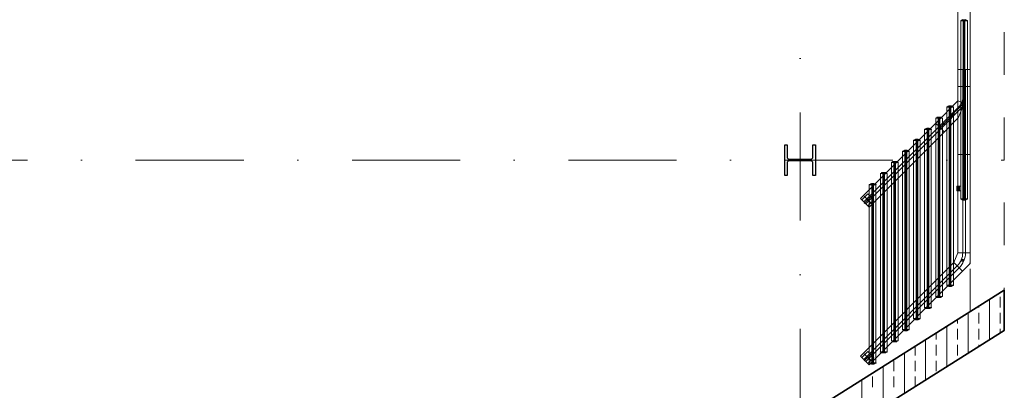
# Model space of a CAD drawing. Header units: metres. Extents: x 10441 to 19716, y -6570 to 1447.
# Tile 16 of 57: x 16577 to 17156, y -5625 to -5407. Entities that reach past the tile are written whole.
import ezdxf
from ezdxf.enums import TextEntityAlignment as Align

# ---------------------------------------------------------------- set-up
doc = ezdxf.new("R2010")
doc.units = ezdxf.units.M
doc.header["$MEASUREMENT"] = 0
doc.linetypes.add('8', pattern=[0.5, 0.25, -0.25])
doc.linetypes.add('DASHDOT', pattern=[25.4, 12.7, -6.35, 0, -6.35])
for name, color, linetype, lineweight in [('#elektryczne', 8, 'Continuous', 20), ('_K_stal', 8, 'Continuous', 25), ('A_B.CIENKIE', 8, 'Continuous', 9), ('A_BUDYNKI', 8, 'Continuous', 13), ('A_HACZE', 8, 'Continuous', 5), ('A_OSIE', 8, 'Continuous', 13), ('A_OZACZENIE DRZWI', 8, 'Continuous', 13), ('A_OZNACZENIA OKIEN', 8, 'Continuous', 13), ('A_STOLARKA', 8, 'Continuous', 5)]:
    doc.layers.add(name, color=color, linetype=linetype, lineweight=lineweight)
doc.styles.add('m1_romans', font='romans.shx', dxfattribs={"width": 0.8})

# ---------------------------------------------------------------- blocks, each defined once
blk = doc.blocks.new('podkład')
at = {"layer": '_K_stal', "color": 8}
blk.add_lwpolyline([(12861.09, -3235.7), (12862.49, -3235.7), (12862.49, -3253.7), (12861.09, -3253.7), (12861.09, -3246.62, 0.414214), (12859.59, -3245.12), (12847.39, -3245.12, 0.414214), (12845.89, -3246.62), (12845.89, -3253.7), (12844.49, -3253.7), (12844.49, -3235.7), (12845.89, -3235.7), (12845.89, -3242.77, 0.414214), (12847.39, -3244.27), (12859.59, -3244.27, 0.414214), (12861.09, -3242.77)], format="xyb", close=True, dxfattribs=at)
at = {"layer": 'A_B.CIENKIE', "color": 8, "linetype": '8', "ltscale": 100}
for p, q in [((12953.49, -3333.65), (12953.49, -2008.7)), ((12973.49, -3344.7), (12973.49, -2008.7)), ((11593.49, -4188.5), (12953.49, -3333.65)), ((11573.49, -4224.7), (12973.49, -3344.7))]:
    blk.add_line(p, q, dxfattribs=at)
at = {"layer": 'A_BUDYNKI', "color": 8, "lineweight": 35}
for p, q in [((12239.64, -3782.35), (12973.49, -3321.1)), ((12973.49, -3321.1), (12973.49, -3344.7)), ((12973.49, -3344.7), (12250.29, -3799.28))]:
    blk.add_line(p, q, dxfattribs=at)
at = {"layer": 'A_HACZE', "color": 8, "linetype": 'Continuous'}
for p, q in [((12971.03, -3331.25), (12971.03, -3325)), ((12958.53, -3331.25), (12958.53, -3330.5)), ((12964.78, -3350.17), (12964.78, -3326.57)), ((12952.28, -3358.03), (12952.28, -3334.43)), ((12958.53, -3340.63), (12958.53, -3334.38)), ((12971.03, -3340.63), (12971.03, -3334.38)), ((12939.78, -3365.89), (12939.78, -3342.28)), ((12946.03, -3340.63), (12946.03, -3338.36)), ((12933.53, -3350), (12933.53, -3346.21)), ((12946.03, -3350), (12946.03, -3343.75)), ((12958.53, -3350), (12958.53, -3343.75)), ((12971.03, -3346.24), (12971.03, -3343.75)), ((12921.03, -3359.38), (12921.03, -3354.07)), ((12927.28, -3373.74), (12927.28, -3350.14)), ((12933.53, -3359.38), (12933.53, -3353.13)), ((12946.03, -3359.38), (12946.03, -3353.13)), ((12958.53, -3354.1), (12958.53, -3353.13)), ((12914.78, -3381.6), (12914.78, -3358)), ((12902.28, -3389.46), (12902.28, -3365.85)), ((12908.53, -3368.75), (12908.53, -3362.5)), ((12921.03, -3368.75), (12921.03, -3362.5)), ((12933.53, -3368.75), (12933.53, -3362.5)), ((12896.03, -3378.13), (12896.03, -3371.88)), ((12908.53, -3378.13), (12908.53, -3371.88)), ((12921.03, -3377.67), (12921.03, -3371.88)), ((12883.53, -3378.13), (12883.53, -3377.64)), ((12889.78, -3397.32), (12889.78, -3373.71))]:
    blk.add_line(p, q, dxfattribs=at)
at = {"layer": 'A_OSIE', "color": 8, "linetype": 'DASHDOT', "ltscale": 5}
for p, q in [((12853.49, -3407.36), (12853.49, -2044.7)), ((11573.49, -3244.7), (12973.49, -3244.7))]:
    blk.add_line(p, q, dxfattribs=at)
at = {"layer": 'A_STOLARKA', "color": 8}
for p, q in [((12946.28, -2419.7), (12946.28, -3268.44)), ((12953.48, -2419.7), (12953.48, -3268.44)), ((12949.08, -3162.44), (12947.88, -3162.74)), ((12951.88, -3162.89), (12947.88, -3162.89)), ((12947.92, -3267.49), (12947.92, -3162.89)), ((12948.63, -3162.55), (12948.63, -3162.37)), ((12948.63, -3162.44), (12949.08, -3162.44)), ((12949.13, -3162.24), (12948.67, -3162.32)), ((12949.13, -3162.44), (12949.08, -3162.44)), ((12950.68, -3162.44), (12949.08, -3162.44)), ((12949.13, -3162.44), (12949.13, -3162.24)), ((12949.48, -3162.45), (12949.38, -3162.55)), ((12949.38, -3162.55), (12949.38, -3267.84)), ((12950.28, -3162.45), (12949.48, -3162.45)), ((12949.88, -3267.88), (12949.88, -3162.44)), ((12950.38, -3162.55), (12950.28, -3162.45)), ((12950.38, -3267.84), (12950.38, -3162.55)), ((12951.09, -3162.32), (12950.63, -3162.24)), ((12950.63, -3162.44), (12950.63, -3162.24)), ((12950.68, -3162.44), (12950.63, -3162.44)), ((12950.68, -3162.44), (12951.13, -3162.44)), ((12951.88, -3162.74), (12950.68, -3162.44)), ((12951.13, -3162.37), (12951.13, -3162.55)), ((12951.85, -3162.89), (12951.85, -3267.49)), ((12946.28, -3191.49), (12946.28, -3201.49)), ((12946.28, -3191.49), (12953.48, -3191.49)), ((12953.48, -3191.49), (12946.28, -3191.49)), ((12949.08, -3191.49), (12949.08, -3201.49)), ((12950.68, -3191.49), (12950.68, -3201.49)), ((12953.48, -3191.49), (12953.48, -3201.49)), ((12946.28, -3201.49), (12946.68, -3201.49)), ((12946.28, -3201.49), (12946.28, -3210)), ((12946.68, -3201.49), (12946.28, -3201.49)), ((12946.28, -3201.49), (12946.68, -3201.49)), ((12949.08, -3201.49), (12946.68, -3201.49)), ((12946.68, -3201.49), (12949.08, -3201.49)), ((12949.08, -3201.49), (12946.68, -3201.49)), ((12949.83, -3201.49), (12949.08, -3201.49)), ((12949.08, -3201.49), (12949.08, -3208.05)), ((12949.08, -3201.49), (12949.83, -3201.49)), ((12949.83, -3201.49), (12949.08, -3201.49)), ((12949.83, -3201.49), (12949.83, -3204.07)), ((12949.88, -3201.49), (12949.83, -3201.49)), ((12949.83, -3201.49), (12949.88, -3201.49)), ((12949.88, -3201.49), (12949.83, -3201.49)), ((12949.88, -3201.49), (12949.88, -3204.07)), ((12949.93, -3201.49), (12949.88, -3201.49)), ((12949.88, -3201.49), (12949.93, -3201.49)), ((12949.93, -3201.49), (12949.88, -3201.49)), ((12950.68, -3201.49), (12949.93, -3201.49)), ((12949.93, -3201.49), (12949.93, -3204.07)), ((12949.93, -3201.49), (12950.68, -3201.49)), ((12950.68, -3201.49), (12949.93, -3201.49)), ((12953.08, -3201.49), (12950.68, -3201.49)), ((12950.68, -3201.49), (12950.68, -3241.49)), ((12950.68, -3201.49), (12953.08, -3201.49)), ((12953.08, -3201.49), (12950.68, -3201.49)), ((12953.08, -3201.49), (12953.48, -3201.49)), ((12953.48, -3201.49), (12953.08, -3201.49)), ((12953.08, -3201.49), (12953.48, -3201.49)), ((12953.48, -3201.49), (12953.48, -3241.49)), ((12933.19, -3223.09), (12946.28, -3210)), ((12946.28, -3210), (12946.68, -3210.17)), ((12946.68, -3210.17), (12946.28, -3210)), ((12948.51, -3210.92), (12946.68, -3210.17)), ((12946.68, -3210.17), (12948.51, -3210.92)), ((12948.87, -3209.82), (12948.87, -3211.07)), ((12948.91, -3210.8), (12948.91, -3209.66)), ((12950.68, -3206.39), (12949.08, -3206.39)), ((12949.63, -3208.49), (12949.63, -3209.59)), ((12949.72, -3207.45), (12949.75, -3207.28)), ((12949.86, -3207.56), (12949.72, -3207.45)), ((12949.75, -3207.28), (12949.91, -3207.22)), ((12949.83, -3204.91), (12949.83, -3206.39)), ((12950.02, -3207.5), (12949.86, -3207.56)), ((12949.88, -3204.92), (12949.88, -3206.39)), ((12949.91, -3207.22), (12950.04, -3207.33)), ((12949.93, -3204.91), (12949.93, -3206.39)), ((12950.04, -3207.33), (12950.02, -3207.5)), ((12950.23, -3219.13), (12950.23, -3208.49)), ((12935.17, -3225.07), (12946.88, -3213.36)), ((12936.31, -3226.2), (12948.57, -3213.93)), ((12940.85, -3213.23), (12939.65, -3213.53)), ((12943.65, -3213.68), (12939.65, -3213.68)), ((12939.69, -3318.25), (12939.68, -3213.68)), ((12940.4, -3213.34), (12940.4, -3213.16)), ((12940.4, -3213.23), (12940.85, -3213.23)), ((12940.9, -3213.02), (12940.44, -3213.11)), ((12940.9, -3213.23), (12940.85, -3213.23)), ((12942.45, -3213.23), (12940.85, -3213.23)), ((12940.9, -3213.23), (12940.9, -3213.03)), ((12942.35, -3212.98), (12940.95, -3212.98)), ((12941.15, -3213.34), (12941.25, -3213.23)), ((12941.16, -3318.6), (12941.15, -3213.34)), ((12941.25, -3213.23), (12942.05, -3213.23)), ((12941.65, -3318.72), (12941.65, -3213.23)), ((12942.05, -3213.23), (12942.15, -3213.34)), ((12942.14, -3218.31), (12947.07, -3213.39)), ((12942.15, -3213.34), (12942.16, -3318.6)), ((12942.86, -3213.11), (12942.4, -3213.03)), ((12942.4, -3213.23), (12942.4, -3213.03)), ((12942.45, -3213.23), (12942.4, -3213.23)), ((12942.45, -3213.23), (12942.9, -3213.23)), ((12943.65, -3213.53), (12942.45, -3213.23)), ((12942.9, -3213.16), (12942.9, -3213.34)), ((12943.61, -3213.68), (12943.62, -3318.25)), ((12948.46, -3212.42), (12944.23, -3216.65)), ((12946.57, -3215.72), (12944.33, -3217.96)), ((12946.78, -3215.72), (12946.57, -3215.72)), ((12946.68, -3219.22), (12948.9, -3213.87)), ((12948.9, -3213.87), (12946.68, -3219.22)), ((12947.07, -3213.39), (12947.07, -3213.17)), ((12947.96, -3212), (12948.73, -3211.23)), ((12947.98, -3211.96), (12948.87, -3211.07)), ((12948.51, -3210.92), (12948.87, -3211.07)), ((12948.51, -3210.92), (12948.87, -3211.07)), ((12949.12, -3211.18), (12948.87, -3211.07)), ((12948.87, -3211.07), (12949.12, -3211.18)), ((12948.9, -3213.87), (12948.99, -3213.64)), ((12948.99, -3213.64), (12948.9, -3213.87)), ((12949.08, -3214.15), (12949.08, -3241.49)), ((12949.24, -3213.05), (12949.44, -3212.56)), ((12949.44, -3212.56), (12949.24, -3213.05)), ((12934.35, -3219.74), (12933.15, -3220.04)), ((12937.15, -3220.19), (12933.15, -3220.19)), ((12933.19, -3324.76), (12933.18, -3220.19)), ((12933.9, -3219.85), (12933.9, -3219.66)), ((12933.9, -3219.73), (12934.35, -3219.73)), ((12934.4, -3219.53), (12933.94, -3219.61)), ((12934.4, -3219.73), (12934.35, -3219.73)), ((12935.95, -3219.74), (12934.35, -3219.74)), ((12934.4, -3219.74), (12934.4, -3219.54)), ((12935.85, -3219.49), (12934.45, -3219.49)), ((12934.65, -3219.85), (12934.75, -3219.74)), ((12934.66, -3325.11), (12934.65, -3219.85)), ((12934.75, -3219.74), (12935.55, -3219.74)), ((12935.15, -3325.23), (12935.15, -3219.74)), ((12935.55, -3219.74), (12935.65, -3219.85)), ((12935.65, -3219.85), (12935.66, -3325.11)), ((12936.36, -3219.61), (12935.9, -3219.53)), ((12935.9, -3219.74), (12935.9, -3219.54)), ((12935.95, -3219.73), (12935.9, -3219.73)), ((12935.95, -3219.73), (12936.4, -3219.73)), ((12937.15, -3220.04), (12935.95, -3219.74)), ((12936.4, -3219.66), (12936.4, -3219.85)), ((12937.11, -3220.19), (12937.12, -3324.76)), ((12938.12, -3223.18), (12941.06, -3220.24)), ((12938.16, -3223.21), (12941.1, -3220.28)), ((12938.19, -3223.25), (12941.13, -3220.31)), ((12938.29, -3228.18), (12946.28, -3220.18)), ((12941.66, -3219.64), (12942.56, -3218.74)), ((12941.7, -3219.68), (12942.6, -3218.77)), ((12941.73, -3219.71), (12942.63, -3218.81)), ((12942.14, -3218.31), (12943.06, -3219.23)), ((12944.33, -3217.96), (12943.06, -3219.23)), ((12943.15, -3218.14), (12943.16, -3217.97)), ((12943.29, -3218.24), (12943.15, -3218.14)), ((12943.16, -3217.97), (12943.32, -3217.89)), ((12943.45, -3218.16), (12943.29, -3218.24)), ((12943.32, -3217.89), (12943.46, -3217.99)), ((12943.46, -3217.99), (12943.45, -3218.16)), ((12944.08, -3217), (12944.08, -3217.71)), ((12944.08, -3217.71), (12944.33, -3217.96)), ((12946.68, -3219.22), (12946.28, -3220.18)), ((12946.28, -3220.18), (12946.68, -3219.22)), ((12946.28, -3220.18), (12946.28, -3241.49)), ((12949.08, -3219.99), (12949.58, -3219.99)), ((12949.08, -3221.79), (12950.68, -3221.79)), ((12949.58, -3219.99), (12950.09, -3219.49)), ((12949.71, -3220.83), (12949.76, -3220.66)), ((12949.83, -3220.96), (12949.71, -3220.83)), ((12949.76, -3220.66), (12949.93, -3220.63)), ((12950, -3220.92), (12949.83, -3220.96)), ((12949.83, -3221.79), (12949.83, -3228.07)), ((12949.88, -3221.79), (12949.88, -3228.07)), ((12949.93, -3220.63), (12950.05, -3220.75)), ((12949.93, -3221.79), (12949.93, -3228.07)), ((12950.05, -3220.75), (12950, -3220.92)), ((12953.48, -3299.09), (12953.48, -3220.62)), ((12889.02, -3267.27), (12933.19, -3223.09)), ((12891, -3269.25), (12935.17, -3225.07)), ((12892.13, -3270.38), (12936.31, -3226.2)), ((12927.85, -3226.24), (12926.65, -3226.54)), ((12930.65, -3226.69), (12926.65, -3226.69)), ((12926.69, -3331.26), (12926.68, -3226.69)), ((12927.4, -3226.35), (12927.4, -3226.16)), ((12927.4, -3226.24), (12927.85, -3226.24)), ((12927.9, -3226.03), (12927.44, -3226.11)), ((12927.9, -3226.24), (12927.85, -3226.24)), ((12929.45, -3226.24), (12927.85, -3226.24)), ((12927.9, -3226.24), (12927.9, -3226.04)), ((12929.35, -3225.99), (12927.95, -3225.99)), ((12928.15, -3226.35), (12928.25, -3226.24)), ((12928.16, -3331.61), (12928.15, -3226.35)), ((12928.25, -3226.24), (12929.05, -3226.24)), ((12928.65, -3331.73), (12928.65, -3226.24)), ((12929.05, -3226.24), (12929.15, -3226.35)), ((12929.15, -3226.35), (12929.15, -3331.61)), ((12929.86, -3226.11), (12929.4, -3226.03)), ((12929.4, -3226.24), (12929.4, -3226.04)), ((12929.45, -3226.24), (12929.4, -3226.24)), ((12929.45, -3226.24), (12929.9, -3226.24)), ((12930.65, -3226.54), (12929.45, -3226.24)), ((12929.9, -3226.16), (12929.9, -3226.35)), ((12930.61, -3226.69), (12930.62, -3331.26)), ((12933.48, -3223.37), (12933.19, -3223.09)), ((12933.48, -3223.37), (12935.17, -3225.07)), ((12935.17, -3225.07), (12935.7, -3225.6)), ((12935.7, -3225.6), (12937.53, -3223.78)), ((12935.7, -3225.6), (12935.74, -3225.63)), ((12935.74, -3225.63), (12937.56, -3223.81)), ((12935.74, -3225.63), (12935.77, -3225.67)), ((12935.77, -3225.67), (12937.6, -3223.85)), ((12935.77, -3225.67), (12936.31, -3226.2)), ((12936.31, -3226.2), (12938, -3227.9)), ((12949.08, -3299.09), (12949.08, -3225.02)), ((12950.68, -3299.09), (12950.68, -3223.42)), ((12894.11, -3272.36), (12938.29, -3228.18)), ((12921.35, -3232.74), (12920.15, -3233.04)), ((12924.15, -3233.19), (12920.15, -3233.19)), ((12920.19, -3337.76), (12920.18, -3233.19)), ((12920.9, -3232.85), (12920.9, -3232.66)), ((12920.9, -3232.74), (12921.35, -3232.74)), ((12921.4, -3232.53), (12920.94, -3232.61)), ((12921.4, -3232.74), (12921.35, -3232.74)), ((12922.95, -3232.74), (12921.35, -3232.74)), ((12921.4, -3232.74), (12921.4, -3232.54)), ((12922.85, -3232.49), (12921.45, -3232.49)), ((12921.65, -3232.85), (12921.75, -3232.74)), ((12921.65, -3338.11), (12921.65, -3232.85)), ((12921.75, -3232.74), (12922.55, -3232.74)), ((12922.15, -3338.23), (12922.15, -3232.74)), ((12922.55, -3232.74), (12922.65, -3232.85)), ((12922.65, -3232.85), (12922.65, -3338.11)), ((12923.36, -3232.61), (12922.9, -3232.53)), ((12922.9, -3232.74), (12922.9, -3232.54)), ((12922.95, -3232.74), (12922.9, -3232.74)), ((12922.95, -3232.74), (12923.4, -3232.74)), ((12924.15, -3233.04), (12922.95, -3232.74)), ((12923.4, -3232.66), (12923.4, -3232.85)), ((12924.11, -3233.19), (12924.11, -3337.76)), ((12938.29, -3228.18), (12938, -3227.9)), ((12946.28, -3299.09), (12946.28, -3227.82)), ((12949.83, -3228.91), (12949.83, -3238.07)), ((12949.88, -3228.92), (12949.88, -3238.07)), ((12949.93, -3228.91), (12949.93, -3238.07)), ((12914.4, -3239.35), (12914.4, -3239.16)), ((12914.9, -3239.03), (12914.44, -3239.11)), ((12914.9, -3239.24), (12914.9, -3239.04)), ((12916.35, -3238.99), (12914.95, -3238.99)), ((12916.86, -3239.11), (12916.4, -3239.03)), ((12916.4, -3239.24), (12916.4, -3239.04)), ((12916.9, -3239.16), (12916.9, -3239.35)), ((12949.83, -3238.91), (12949.83, -3241.49)), ((12949.88, -3238.92), (12949.88, -3241.49)), ((12949.93, -3238.91), (12949.93, -3241.49)), ((12914.85, -3239.24), (12913.65, -3239.54)), ((12917.65, -3239.69), (12913.65, -3239.69)), ((12913.69, -3344.26), (12913.68, -3239.69)), ((12914.4, -3239.24), (12914.85, -3239.24)), ((12914.9, -3239.24), (12914.85, -3239.24)), ((12916.45, -3239.24), (12914.85, -3239.24)), ((12915.15, -3239.35), (12915.25, -3239.24)), ((12915.15, -3344.61), (12915.15, -3239.35)), ((12915.25, -3239.24), (12916.05, -3239.24)), ((12915.65, -3344.73), (12915.65, -3239.24)), ((12916.05, -3239.24), (12916.15, -3239.35)), ((12916.15, -3239.35), (12916.15, -3344.61)), ((12916.45, -3239.24), (12916.4, -3239.24)), ((12916.45, -3239.24), (12916.9, -3239.24)), ((12917.65, -3239.54), (12916.45, -3239.24)), ((12917.61, -3239.69), (12917.61, -3344.26)), ((12946.68, -3241.49), (12946.28, -3241.49)), ((12946.68, -3241.49), (12949.08, -3241.49)), ((12949.08, -3241.49), (12949.83, -3241.49)), ((12949.83, -3241.49), (12949.88, -3241.49)), ((12949.88, -3241.49), (12949.93, -3241.49)), ((12949.93, -3241.49), (12950.68, -3241.49)), ((12950.68, -3241.49), (12953.08, -3241.49)), ((12953.48, -3241.49), (12953.08, -3241.49)), ((12908.35, -3245.74), (12907.15, -3246.04)), ((12911.15, -3246.19), (12907.15, -3246.19)), ((12907.19, -3350.76), (12907.18, -3246.19)), ((12907.9, -3245.85), (12907.9, -3245.66)), ((12907.9, -3245.74), (12908.35, -3245.74)), ((12908.4, -3245.53), (12907.94, -3245.62)), ((12908.4, -3245.74), (12908.35, -3245.74)), ((12909.95, -3245.74), (12908.35, -3245.74)), ((12908.4, -3245.74), (12908.4, -3245.54)), ((12909.85, -3245.49), (12908.45, -3245.49)), ((12908.65, -3245.85), (12908.75, -3245.74)), ((12908.65, -3351.11), (12908.65, -3245.85)), ((12908.75, -3245.74), (12909.55, -3245.74)), ((12909.15, -3351.23), (12909.15, -3245.74)), ((12909.55, -3245.74), (12909.65, -3245.85)), ((12909.65, -3245.85), (12909.65, -3351.11)), ((12910.36, -3245.62), (12909.9, -3245.53)), ((12909.9, -3245.74), (12909.9, -3245.54)), ((12909.95, -3245.74), (12909.9, -3245.74)), ((12909.95, -3245.74), (12910.4, -3245.74)), ((12911.15, -3246.04), (12909.95, -3245.74)), ((12910.4, -3245.66), (12910.4, -3245.85)), ((12911.11, -3246.19), (12911.11, -3350.76)), ((12901.85, -3252.24), (12900.65, -3252.54)), ((12904.65, -3252.69), (12900.65, -3252.69)), ((12900.69, -3357.26), (12900.68, -3252.69)), ((12901.4, -3252.35), (12901.4, -3252.16)), ((12901.4, -3252.24), (12901.85, -3252.24)), ((12901.9, -3252.03), (12901.44, -3252.12)), ((12901.9, -3252.24), (12901.85, -3252.24)), ((12903.45, -3252.24), (12901.85, -3252.24)), ((12901.9, -3252.24), (12901.9, -3252.04)), ((12903.35, -3251.99), (12901.95, -3251.99)), ((12902.15, -3252.35), (12902.25, -3252.24)), ((12902.15, -3357.61), (12902.15, -3252.35)), ((12902.25, -3252.24), (12903.05, -3252.24)), ((12902.65, -3357.73), (12902.65, -3252.24)), ((12903.05, -3252.24), (12903.15, -3252.35)), ((12903.15, -3252.35), (12903.15, -3357.61)), ((12903.86, -3252.12), (12903.4, -3252.04)), ((12903.4, -3252.24), (12903.4, -3252.04)), ((12903.45, -3252.24), (12903.4, -3252.24)), ((12903.45, -3252.24), (12903.9, -3252.24)), ((12904.65, -3252.54), (12903.45, -3252.24)), ((12903.9, -3252.16), (12903.9, -3252.35)), ((12904.61, -3252.69), (12904.61, -3357.26)), ((12895.35, -3258.74), (12894.15, -3259.04)), ((12898.15, -3259.19), (12894.15, -3259.19)), ((12894.19, -3363.76), (12894.18, -3259.19)), ((12894.9, -3258.85), (12894.9, -3258.67)), ((12894.9, -3258.74), (12895.35, -3258.74)), ((12895.4, -3258.53), (12894.94, -3258.62)), ((12895.4, -3258.74), (12895.35, -3258.74)), ((12896.95, -3258.74), (12895.35, -3258.74)), ((12895.4, -3258.74), (12895.4, -3258.54)), ((12896.85, -3258.49), (12895.45, -3258.49)), ((12895.65, -3258.85), (12895.75, -3258.74)), ((12895.65, -3364.11), (12895.65, -3258.85)), ((12895.75, -3258.74), (12896.55, -3258.74)), ((12896.15, -3364.23), (12896.15, -3258.74)), ((12896.55, -3258.74), (12896.65, -3258.85)), ((12896.65, -3258.85), (12896.65, -3364.11)), ((12897.36, -3258.62), (12896.9, -3258.54)), ((12896.9, -3258.74), (12896.9, -3258.54)), ((12896.95, -3258.74), (12896.9, -3258.74)), ((12896.95, -3258.74), (12897.4, -3258.74)), ((12898.15, -3259.04), (12896.95, -3258.74)), ((12897.4, -3258.67), (12897.4, -3258.85)), ((12898.11, -3259.19), (12898.11, -3363.76)), ((12946.23, -3260.39), (12946.23, -3260.39)), ((12946.23, -3260.69), (12946.23, -3260.69)), ((12946.23, -3260.84), (12946.23, -3260.84)), ((12946.23, -3261.14), (12946.23, -3261.14)), ((12946.23, -3261.29), (12946.23, -3261.29)), ((12946.23, -3261.59), (12946.23, -3261.59)), ((12946.23, -3261.74), (12946.23, -3261.74)), ((12946.23, -3262.04), (12946.23, -3262.04)), ((12946.23, -3262.19), (12946.23, -3262.19)), ((12946.68, -3260.39), (12946.68, -3260.39)), ((12946.68, -3260.69), (12946.68, -3260.69)), ((12946.68, -3260.84), (12946.68, -3260.84)), ((12946.68, -3261.14), (12946.68, -3261.14)), ((12946.68, -3261.29), (12946.68, -3261.29)), ((12946.68, -3261.59), (12946.68, -3261.59)), ((12946.68, -3261.74), (12946.68, -3261.74)), ((12946.68, -3262.04), (12946.68, -3262.04)), ((12946.68, -3262.19), (12946.68, -3262.19)), ((12947.13, -3260.39), (12947.13, -3260.39)), ((12947.13, -3260.69), (12947.13, -3260.69)), ((12947.13, -3260.84), (12947.13, -3260.84)), ((12947.13, -3261.14), (12947.13, -3261.14)), ((12947.13, -3261.29), (12947.13, -3261.29)), ((12947.13, -3261.59), (12947.13, -3261.59)), ((12947.13, -3261.74), (12947.13, -3261.74)), ((12947.13, -3262.04), (12947.13, -3262.04)), ((12947.13, -3262.19), (12947.13, -3262.19)), ((12889.02, -3267.27), (12889.3, -3267.55)), ((12891, -3269.25), (12889.3, -3267.55)), ((12889.79, -3268.04), (12893.33, -3264.51)), ((12893.33, -3271.58), (12889.79, -3268.04)), ((12893.04, -3268.06), (12893.17, -3267.8)), ((12893.2, -3268.3), (12893.04, -3268.06)), ((12893.17, -3267.8), (12893.46, -3267.79)), ((12893.33, -3264.51), (12896.86, -3268.04)), ((12896.86, -3268.04), (12893.33, -3271.58)), ((12893.46, -3267.79), (12893.62, -3268.03)), ((12893.62, -3268.03), (12893.49, -3268.29)), ((12946.23, -3262.49), (12946.23, -3262.49)), ((12946.68, -3262.49), (12946.68, -3262.49)), ((12947.13, -3262.49), (12947.13, -3262.49)), ((12951.88, -3267.49), (12947.88, -3267.49)), ((12949.08, -3267.94), (12947.88, -3267.64)), ((12948.63, -3267.83), (12948.63, -3268.02)), ((12948.63, -3267.95), (12949.08, -3267.95)), ((12949.13, -3268.15), (12948.67, -3268.07)), ((12950.68, -3267.94), (12949.08, -3267.94)), ((12949.13, -3267.95), (12949.08, -3267.95)), ((12949.13, -3267.94), (12949.13, -3268.14)), ((12949.38, -3267.84), (12949.48, -3267.94)), ((12949.48, -3267.94), (12950.28, -3267.94)), ((12950.28, -3267.94), (12950.38, -3267.84)), ((12950.63, -3267.94), (12950.63, -3268.14)), ((12950.68, -3267.95), (12950.63, -3267.95)), ((12951.09, -3268.07), (12950.63, -3268.15)), ((12951.88, -3267.64), (12950.68, -3267.94)), ((12950.68, -3267.95), (12951.13, -3267.95)), ((12951.13, -3268.02), (12951.13, -3267.83)), ((12891.53, -3269.78), (12891, -3269.25)), ((12891.56, -3269.81), (12891.53, -3269.78)), ((12891.6, -3269.85), (12891.56, -3269.81)), ((12892.13, -3270.38), (12891.6, -3269.85)), ((12894.11, -3272.36), (12892.13, -3270.38)), ((12893.49, -3268.29), (12893.2, -3268.3)), ((12950.58, -3268.19), (12949.18, -3268.19)), ((12946.28, -3299.09), (12943.87, -3304.92)), ((12949.06, -3299.09), (12946.28, -3299.09)), ((12946.68, -3299.09), (12949.08, -3299.09)), ((12950.68, -3299.09), (12949.08, -3299.09)), ((12950.68, -3299.09), (12953.08, -3299.09)), ((12953.08, -3299.09), (12950.7, -3299.09)), ((12953.08, -3299.09), (12953.48, -3299.09)), ((12953.48, -3299.09), (12953.08, -3299.09)), ((12953.48, -3301.53), (12953.48, -3299.09)), ((12953.48, -3301.53), (12953.48, -3304.92)), ((12943.87, -3304.92), (12889.01, -3359.78)), ((12945.85, -3306.9), (12890.99, -3361.76)), ((12946.98, -3308.03), (12892.12, -3362.89)), ((12945.83, -3306.89), (12943.87, -3304.92)), ((12945.85, -3306.9), (12944.15, -3305.2)), ((12946.98, -3308.03), (12945.85, -3306.9)), ((12948.68, -3309.73), (12946.98, -3308.03)), ((12948.68, -3309.73), (12946.99, -3308.05)), ((12948.96, -3310.01), (12953.48, -3305.49)), ((12953.48, -3305.49), (12953.08, -3305.32)), ((12953.48, -3305.49), (12953.48, -3304.92)), ((12948.96, -3310.01), (12894.1, -3364.87)), ((12948.96, -3310.01), (12948.68, -3309.73)), ((12948.68, -3309.73), (12948.96, -3310.01)), ((12943.66, -3318.25), (12939.66, -3318.25)), ((12940.86, -3318.7), (12939.66, -3318.4)), ((12940.4, -3318.59), (12940.4, -3318.78)), ((12940.4, -3318.71), (12940.85, -3318.71)), ((12940.9, -3318.91), (12940.44, -3318.83)), ((12940.9, -3318.71), (12940.85, -3318.71)), ((12942.46, -3318.7), (12940.86, -3318.7)), ((12940.9, -3318.7), (12940.9, -3318.9)), ((12942.35, -3318.95), (12940.95, -3318.95)), ((12941.16, -3318.6), (12941.26, -3318.7)), ((12941.26, -3318.7), (12942.06, -3318.7)), ((12942.06, -3318.7), (12942.16, -3318.6)), ((12942.4, -3318.7), (12942.4, -3318.9)), ((12942.45, -3318.71), (12942.4, -3318.71)), ((12942.86, -3318.83), (12942.4, -3318.91)), ((12942.45, -3318.71), (12942.9, -3318.7)), ((12943.66, -3318.4), (12942.46, -3318.7)), ((12942.9, -3318.78), (12942.9, -3318.59)), ((12937.16, -3324.76), (12933.16, -3324.76)), ((12934.36, -3325.21), (12933.16, -3324.91)), ((12933.9, -3325.1), (12933.9, -3325.28)), ((12933.9, -3325.21), (12934.35, -3325.21)), ((12934.4, -3325.42), (12933.94, -3325.33)), ((12934.4, -3325.21), (12934.35, -3325.21)), ((12935.96, -3325.21), (12934.36, -3325.21)), ((12934.4, -3325.21), (12934.4, -3325.41)), ((12935.85, -3325.46), (12934.45, -3325.46)), ((12934.66, -3325.11), (12934.76, -3325.21)), ((12934.76, -3325.21), (12935.56, -3325.21)), ((12935.56, -3325.21), (12935.66, -3325.11)), ((12935.95, -3325.21), (12935.9, -3325.21)), ((12935.9, -3325.21), (12935.9, -3325.41)), ((12936.36, -3325.33), (12935.9, -3325.41)), ((12935.95, -3325.21), (12936.4, -3325.21)), ((12937.16, -3324.91), (12935.96, -3325.21)), ((12936.4, -3325.28), (12936.4, -3325.1)), ((12930.65, -3331.26), (12926.65, -3331.26)), ((12927.86, -3331.71), (12926.65, -3331.41)), ((12927.4, -3331.6), (12927.4, -3331.79)), ((12927.4, -3331.71), (12927.85, -3331.71)), ((12927.9, -3331.71), (12927.85, -3331.71)), ((12929.46, -3331.71), (12927.86, -3331.71)), ((12927.9, -3331.71), (12927.9, -3331.91)), ((12928.16, -3331.61), (12928.26, -3331.71)), ((12928.26, -3331.71), (12929.06, -3331.71)), ((12929.06, -3331.71), (12929.16, -3331.61)), ((12929.45, -3331.71), (12929.4, -3331.71)), ((12929.4, -3331.71), (12929.4, -3331.91)), ((12929.45, -3331.71), (12929.9, -3331.71)), ((12930.65, -3331.41), (12929.46, -3331.71)), ((12929.9, -3331.78), (12929.9, -3331.6)), ((12927.9, -3331.92), (12927.44, -3331.83)), ((12929.35, -3331.96), (12927.95, -3331.96)), ((12929.86, -3331.83), (12929.4, -3331.91)), ((12924.15, -3337.76), (12920.15, -3337.76)), ((12921.35, -3338.21), (12920.15, -3337.91)), ((12920.9, -3338.1), (12920.9, -3338.29)), ((12920.9, -3338.21), (12921.35, -3338.21)), ((12921.4, -3338.42), (12920.94, -3338.34)), ((12921.4, -3338.21), (12921.35, -3338.21)), ((12922.95, -3338.21), (12921.35, -3338.21)), ((12921.4, -3338.21), (12921.4, -3338.41)), ((12922.85, -3338.46), (12921.45, -3338.46)), ((12921.65, -3338.11), (12921.75, -3338.21)), ((12921.75, -3338.21), (12922.55, -3338.21)), ((12922.55, -3338.21), (12922.65, -3338.11)), ((12922.95, -3338.21), (12922.9, -3338.21)), ((12922.9, -3338.21), (12922.9, -3338.41)), ((12923.36, -3338.33), (12922.9, -3338.41)), ((12924.15, -3337.91), (12922.95, -3338.21)), ((12922.95, -3338.21), (12923.4, -3338.21)), ((12923.4, -3338.29), (12923.4, -3338.1)), ((12917.65, -3344.26), (12913.65, -3344.26)), ((12914.85, -3344.71), (12913.65, -3344.41)), ((12914.4, -3344.6), (12914.4, -3344.79)), ((12914.4, -3344.71), (12914.85, -3344.71)), ((12914.9, -3344.92), (12914.44, -3344.84)), ((12914.9, -3344.71), (12914.85, -3344.71)), ((12916.45, -3344.71), (12914.85, -3344.71)), ((12914.9, -3344.71), (12914.9, -3344.91)), ((12916.35, -3344.96), (12914.95, -3344.96)), ((12915.15, -3344.61), (12915.25, -3344.71)), ((12915.25, -3344.71), (12916.05, -3344.71)), ((12916.05, -3344.71), (12916.15, -3344.61)), ((12916.45, -3344.71), (12916.4, -3344.71)), ((12916.4, -3344.71), (12916.4, -3344.91)), ((12916.86, -3344.83), (12916.4, -3344.92)), ((12917.65, -3344.41), (12916.45, -3344.71)), ((12916.45, -3344.71), (12916.9, -3344.71)), ((12916.9, -3344.79), (12916.9, -3344.6)), ((12911.15, -3350.76), (12907.15, -3350.76)), ((12908.35, -3351.21), (12907.15, -3350.91)), ((12907.9, -3351.1), (12907.9, -3351.29)), ((12907.9, -3351.21), (12908.35, -3351.21)), ((12908.4, -3351.42), (12907.94, -3351.34)), ((12908.4, -3351.21), (12908.35, -3351.21)), ((12909.95, -3351.21), (12908.35, -3351.21)), ((12908.4, -3351.21), (12908.4, -3351.41)), ((12909.85, -3351.46), (12908.45, -3351.46)), ((12908.65, -3351.11), (12908.75, -3351.21)), ((12908.75, -3351.21), (12909.55, -3351.21)), ((12909.55, -3351.21), (12909.65, -3351.11)), ((12909.95, -3351.21), (12909.9, -3351.21)), ((12909.9, -3351.21), (12909.9, -3351.41)), ((12910.36, -3351.34), (12909.9, -3351.42)), ((12911.15, -3350.91), (12909.95, -3351.21)), ((12909.95, -3351.21), (12910.4, -3351.21)), ((12910.4, -3351.29), (12910.4, -3351.1)), ((12889.01, -3359.78), (12889.29, -3360.06)), ((12890.99, -3361.76), (12889.29, -3360.06)), ((12889.79, -3360.55), (12893.32, -3357.02)), ((12893.32, -3364.09), (12889.79, -3360.55)), ((12893.04, -3360.57), (12893.17, -3360.31)), ((12893.19, -3360.81), (12893.04, -3360.57)), ((12893.17, -3360.31), (12893.46, -3360.3)), ((12893.32, -3357.02), (12896.86, -3360.55)), ((12896.86, -3360.55), (12893.32, -3364.09)), ((12893.46, -3360.3), (12893.61, -3360.54)), ((12893.61, -3360.54), (12893.48, -3360.8)), ((12904.65, -3357.26), (12900.65, -3357.26)), ((12901.85, -3357.71), (12900.65, -3357.41)), ((12901.4, -3357.6), (12901.4, -3357.79)), ((12901.4, -3357.72), (12901.85, -3357.72)), ((12901.9, -3357.92), (12901.44, -3357.84)), ((12903.45, -3357.71), (12901.85, -3357.71)), ((12901.9, -3357.72), (12901.85, -3357.72)), ((12901.9, -3357.71), (12901.9, -3357.91)), ((12903.35, -3357.96), (12901.95, -3357.96)), ((12902.15, -3357.61), (12902.25, -3357.71)), ((12902.25, -3357.71), (12903.05, -3357.71)), ((12903.05, -3357.71), (12903.15, -3357.61)), ((12903.45, -3357.71), (12903.4, -3357.71)), ((12903.4, -3357.71), (12903.4, -3357.91)), ((12903.86, -3357.84), (12903.4, -3357.92)), ((12904.65, -3357.41), (12903.45, -3357.71)), ((12903.45, -3357.71), (12903.9, -3357.71)), ((12903.9, -3357.79), (12903.9, -3357.6)), ((12891.52, -3362.29), (12890.99, -3361.76)), ((12891.56, -3362.32), (12891.52, -3362.29)), ((12891.59, -3362.36), (12891.56, -3362.32)), ((12892.12, -3362.89), (12891.59, -3362.36)), ((12894.1, -3364.87), (12892.12, -3362.89)), ((12893.48, -3360.8), (12893.19, -3360.81)), ((12898.15, -3363.76), (12894.15, -3363.76)), ((12895.35, -3364.21), (12894.15, -3363.91)), ((12894.9, -3364.1), (12894.9, -3364.29)), ((12894.9, -3364.22), (12895.35, -3364.22)), ((12895.4, -3364.42), (12894.94, -3364.34)), ((12896.95, -3364.21), (12895.35, -3364.21)), ((12895.4, -3364.22), (12895.35, -3364.22)), ((12895.4, -3364.21), (12895.4, -3364.41)), ((12896.85, -3364.46), (12895.45, -3364.46)), ((12895.65, -3364.11), (12895.75, -3364.21)), ((12895.75, -3364.21), (12896.55, -3364.21)), ((12896.55, -3364.21), (12896.65, -3364.11)), ((12896.9, -3364.21), (12896.9, -3364.41)), ((12896.95, -3364.22), (12896.9, -3364.22)), ((12897.36, -3364.34), (12896.9, -3364.42)), ((12898.15, -3363.91), (12896.95, -3364.21)), ((12896.95, -3364.22), (12897.4, -3364.21)), ((12897.4, -3364.29), (12897.4, -3364.1))]:
    blk.add_line(p, q, dxfattribs=at)
at = {"layer": 'A_STOLARKA', "color": 8, "ltscale": 0.1}
for p, q in [((12947.88, -3162.89), (12947.88, -3162.74)), ((12951.88, -3162.89), (12951.88, -3162.74)), ((12939.65, -3213.68), (12939.65, -3213.53)), ((12943.65, -3213.68), (12943.65, -3213.53)), ((12933.15, -3220.19), (12933.15, -3220.04)), ((12937.15, -3220.19), (12937.15, -3220.04)), ((12926.65, -3226.69), (12926.65, -3226.54)), ((12930.65, -3226.69), (12930.65, -3226.54)), ((12920.15, -3233.19), (12920.15, -3233.04)), ((12924.15, -3233.19), (12924.15, -3233.04)), ((12913.65, -3239.69), (12913.65, -3239.54)), ((12917.65, -3239.69), (12917.65, -3239.54)), ((12907.15, -3246.19), (12907.15, -3246.04)), ((12911.15, -3246.19), (12911.15, -3246.04)), ((12900.65, -3252.69), (12900.65, -3252.54)), ((12904.65, -3252.69), (12904.65, -3252.54)), ((12894.15, -3259.19), (12894.15, -3259.04)), ((12898.15, -3259.19), (12898.15, -3259.04)), ((12895.45, -3270.17), (12891.21, -3265.92)), ((12895.45, -3265.92), (12891.21, -3270.17)), ((12947.88, -3267.49), (12947.88, -3267.64)), ((12951.88, -3267.49), (12951.88, -3267.64)), ((12939.66, -3318.25), (12939.66, -3318.4)), ((12943.66, -3318.25), (12943.66, -3318.4)), ((12933.16, -3324.76), (12933.16, -3324.91)), ((12937.16, -3324.76), (12937.16, -3324.91)), ((12926.65, -3331.26), (12926.65, -3331.41)), ((12930.65, -3331.26), (12930.65, -3331.41)), ((12920.15, -3337.76), (12920.15, -3337.91)), ((12924.15, -3337.76), (12924.15, -3337.91)), ((12913.65, -3344.26), (12913.65, -3344.41)), ((12917.65, -3344.26), (12917.65, -3344.41)), ((12907.15, -3350.76), (12907.15, -3350.91)), ((12911.15, -3350.76), (12911.15, -3350.91)), ((12895.45, -3362.68), (12891.2, -3358.43)), ((12895.45, -3358.43), (12891.2, -3362.68)), ((12900.65, -3357.26), (12900.65, -3357.41)), ((12904.65, -3357.26), (12904.65, -3357.41)), ((12894.15, -3363.76), (12894.15, -3363.91)), ((12898.15, -3363.76), (12898.15, -3363.91))]:
    blk.add_line(p, q, dxfattribs=at)
at = {"layer": 'A_STOLARKA', "color": 8}
blk.add_lwpolyline([(12945.57, -3260.24), (12945.57, -3262.64, 0.414214), (12945.67, -3262.74), (12947.92, -3262.74), (12947.92, -3260.14), (12945.67, -3260.14, 0.414214)], format="xyb", close=True, dxfattribs=at)
for centre, radius in [((12949.88, -3168.94), 0.5), ((12949.88, -3168.94), 0.5), ((12949.88, -3207.39), 0.52), ((12949.88, -3207.39), 0.5), ((12949.31, -3212.79), 0.52), ((12949.31, -3212.79), 0.265), ((12941.65, -3219.72), 0.5), ((12943.31, -3218.07), 0.52), ((12943.31, -3218.07), 0.5), ((12949.88, -3220.79), 0.52), ((12949.88, -3220.79), 0.5), ((12935.15, -3226.23), 0.5), ((12928.65, -3232.73), 0.5), ((12922.15, -3239.23), 0.5), ((12915.65, -3245.73), 0.5), ((12909.15, -3252.23), 0.5), ((12902.65, -3258.73), 0.5), ((12949.88, -3261.44), 0.5), ((12893.33, -3268.04), 0.5), ((12893.33, -3268.04), 0.419), ((12893.33, -3268.04), 0.3), ((12896.15, -3265.23), 0.5), ((12948.98, -3303.62), 0.75), ((12948.98, -3303.62), 0.45), ((12941.65, -3312.23), 0.5), ((12935.15, -3318.74), 0.5), ((12928.65, -3325.24), 0.5), ((12922.15, -3331.74), 0.5), ((12915.65, -3338.24), 0.5), ((12909.15, -3344.74), 0.5), ((12902.65, -3351.24), 0.5), ((12893.32, -3360.55), 0.5), ((12893.32, -3360.55), 0.419), ((12893.32, -3360.55), 0.3), ((12896.15, -3357.74), 0.5)]:
    blk.add_circle(centre, radius, dxfattribs=at)
for centre, radius, start, end in [((12948.68, -3162.37), 0.05, 100, 180), ((12951.08, -3162.37), 0.05, 0, 80), ((12949.88, -3196.49), 0.45, 96.37937, 263.62063), ((12949.88, -3196.49), 0.45, 90, 96.37937), ((12949.88, -3196.49), 0.45, 263.62063, 270), ((12949.88, -3196.49), 0.45, 83.62063, 90), ((12949.88, -3196.49), 0.45, 270, 276.37937), ((12949.88, -3196.49), 0.45, 276.37937, 83.62063), ((12949.88, -3204.49), 0.425, 96.75633, 263.24367), ((12949.88, -3204.49), 0.425, 90, 96.75633), ((12949.88, -3204.49), 0.425, 83.24367, 90), ((12949.88, -3204.49), 0.425, 276.75633, 83.24367), ((12945.63, -3209.59), 4, 315, 0), ((12941.58, -3208.05), 7.5, 337.5, 0), ((12949.93, -3208.49), 0.3, 0, 180), ((12949.88, -3204.49), 0.425, 263.24367, 270), ((12949.88, -3204.49), 0.425, 270, 276.75633), ((12940.45, -3213.16), 0.05, 100, 180), ((12940.95, -3213.03), 0.05, 90, 180), ((12942.35, -3213.03), 0.05, 0, 90), ((12942.85, -3213.16), 0.05, 0, 80), ((12941.58, -3208.05), 7.5, 315, 337.5), ((12948.78, -3214.15), 0.3, 67.5, 135), ((12948.91, -3213.88), 0.25, 311.18141, 178.54838), ((12948.91, -3211.05), 0.25, 225, 90), ((12948.78, -3214.15), 0.3, 0, 67.5), ((12933.95, -3219.66), 0.05, 100, 180), ((12934.45, -3219.54), 0.05, 90, 180), ((12935.85, -3219.54), 0.05, 0, 90), ((12936.35, -3219.66), 0.05, 0, 80), ((12941.4, -3219.98), 0.425, 51.75633, 218.24367), ((12941.4, -3219.98), 0.425, 218.24367, 225), ((12941.4, -3219.98), 0.425, 225, 231.75633), ((12941.4, -3219.98), 0.425, 231.75633, 38.24367), ((12941.4, -3219.98), 0.425, 45, 51.75633), ((12941.4, -3219.98), 0.425, 38.24367, 45), ((12944.58, -3217), 0.5, 135, 180), ((12949.73, -3219.13), 0.5, 315, 0), ((12927.45, -3226.16), 0.05, 100, 180), ((12927.95, -3226.04), 0.05, 90, 180), ((12929.35, -3226.04), 0.05, 0, 90), ((12929.85, -3226.16), 0.05, 0, 80), ((12937.86, -3223.51), 0.425, 51.75633, 218.24367), ((12937.86, -3223.51), 0.425, 218.24367, 225), ((12937.86, -3223.51), 0.425, 225, 231.75633), ((12937.86, -3223.51), 0.425, 231.75633, 38.24367), ((12937.86, -3223.51), 0.425, 45, 51.75633), ((12937.86, -3223.51), 0.425, 38.24367, 45), ((12920.95, -3232.66), 0.05, 100, 180), ((12921.45, -3232.54), 0.05, 90, 180), ((12922.85, -3232.54), 0.05, 0, 90), ((12923.35, -3232.66), 0.05, 0, 80), ((12949.88, -3228.49), 0.425, 96.75633, 263.24367), ((12949.88, -3228.49), 0.425, 90, 96.75633), ((12949.88, -3228.49), 0.425, 263.24367, 270), ((12949.88, -3228.49), 0.425, 83.24367, 90), ((12949.88, -3228.49), 0.425, 270, 276.75633), ((12949.88, -3228.49), 0.425, 276.75633, 83.24367), ((12914.45, -3239.16), 0.05, 100, 180), ((12914.95, -3239.04), 0.05, 90, 180), ((12916.35, -3239.04), 0.05, 0, 90), ((12916.85, -3239.16), 0.05, 0, 80), ((12949.88, -3238.49), 0.425, 96.75633, 263.24367), ((12949.88, -3238.49), 0.425, 90, 96.75633), ((12949.88, -3238.49), 0.425, 263.24367, 270), ((12949.88, -3238.49), 0.425, 83.24367, 90), ((12949.88, -3238.49), 0.425, 270, 276.75633), ((12949.88, -3238.49), 0.425, 276.75633, 83.24367), ((12907.95, -3245.66), 0.05, 100, 180), ((12908.45, -3245.54), 0.05, 90, 180), ((12909.85, -3245.54), 0.05, 0, 90), ((12910.35, -3245.66), 0.05, 0, 80), ((12901.45, -3252.16), 0.05, 100, 180), ((12901.95, -3252.04), 0.05, 90, 180), ((12903.35, -3252.04), 0.05, 0, 90), ((12903.85, -3252.16), 0.05, 0, 80), ((12894.95, -3258.67), 0.05, 100, 180), ((12895.45, -3258.54), 0.05, 90, 180), ((12896.85, -3258.54), 0.05, 0, 90), ((12897.35, -3258.67), 0.05, 0, 80), ((12893.33, -3268.04), 0.289, 123.16678, 183.16678), ((12893.33, -3268.04), 0.289, 183.16678, 243.16678), ((12893.33, -3268.04), 0.289, 63.16678, 123.16678), ((12893.33, -3268.04), 0.289, 3.16678, 63.16678), ((12893.33, -3268.04), 0.289, 303.16678, 3.16678), ((12948.68, -3268.02), 0.05, 180, 260), ((12951.08, -3268.02), 0.05, 280, 0), ((12893.33, -3268.04), 0.289, 243.16678, 303.16678), ((12949.18, -3268.14), 0.05, 180, 270), ((12950.58, -3268.14), 0.05, 270, 0), ((12938.04, -3299.09), 11.03, 315, 360), ((12938.04, -3299.09), 12.67, 315, 360), ((12940.45, -3318.78), 0.05, 180.02106, 260.02106), ((12940.95, -3318.9), 0.05, 180.02106, 270.02106), ((12942.35, -3318.9), 0.05, 270.02106, 0.02106), ((12942.85, -3318.78), 0.05, 280.02106, 0.02106), ((12933.95, -3325.28), 0.05, 180.02106, 260.02106), ((12934.45, -3325.41), 0.05, 180.02106, 270.02106), ((12935.85, -3325.41), 0.05, 270.02106, 0.02106), ((12936.35, -3325.28), 0.05, 280.02106, 0.02106), ((12927.45, -3331.79), 0.05, 180.02106, 260.02106), ((12927.95, -3331.91), 0.05, 180.02106, 270.02106), ((12929.35, -3331.91), 0.05, 270.02106, 0.02106), ((12929.85, -3331.78), 0.05, 280.02106, 0.02106), ((12920.95, -3338.29), 0.05, 180.02106, 260.02106), ((12921.45, -3338.41), 0.05, 180.02106, 270.02106), ((12922.85, -3338.41), 0.05, 270.02106, 0.02106), ((12923.35, -3338.29), 0.05, 280.02106, 0.02106), ((12914.45, -3344.79), 0.05, 180.02106, 260.02106), ((12914.95, -3344.91), 0.05, 180.02106, 270.02106), ((12916.35, -3344.91), 0.05, 270.02106, 0.02106), ((12916.85, -3344.79), 0.05, 280.02106, 0.02106), ((12907.95, -3351.29), 0.05, 180.02106, 260.02106), ((12908.45, -3351.41), 0.05, 180.02106, 270.02106), ((12909.85, -3351.41), 0.05, 270.02106, 0.02106), ((12910.35, -3351.29), 0.05, 280.02106, 0.02106), ((12893.32, -3360.55), 0.289, 123.16678, 183.16678), ((12893.32, -3360.55), 0.289, 183.16678, 243.16678), ((12893.32, -3360.55), 0.289, 63.16678, 123.16678), ((12893.32, -3360.55), 0.289, 3.16678, 63.16678), ((12893.32, -3360.55), 0.289, 303.16678, 3.16678), ((12901.45, -3357.79), 0.05, 180.02106, 260.02106), ((12901.95, -3357.91), 0.05, 180.02106, 270.02106), ((12903.35, -3357.91), 0.05, 270.02106, 0.02106), ((12903.85, -3357.79), 0.05, 280.02106, 0.02106), ((12893.32, -3360.55), 0.289, 243.16678, 303.16678), ((12894.95, -3364.29), 0.05, 180.02106, 260.02106), ((12895.45, -3364.41), 0.05, 180.02106, 270.02106), ((12896.85, -3364.41), 0.05, 270.02106, 0.02106), ((12897.35, -3364.29), 0.05, 280.02106, 0.02106)]:
    blk.add_arc(centre, radius, start, end, dxfattribs=at)
for centre in [(12946.23, -3260.54), (12946.23, -3260.99), (12946.23, -3261.44), (12946.23, -3261.89), (12946.23, -3262.34), (12946.68, -3260.54), (12946.68, -3260.99), (12946.68, -3261.44), (12946.68, -3261.89), (12946.68, -3262.34), (12947.13, -3260.54), (12947.13, -3260.99), (12947.13, -3261.44), (12947.13, -3261.89), (12947.13, -3262.34)]:
    blk.add_ellipse(centre, major_axis=(0, 0.15), ratio=0.5, dxfattribs=at)
for centre in [(12946.23, -3260.54), (12946.23, -3260.99), (12946.23, -3261.44), (12946.23, -3261.89), (12946.23, -3262.34), (12946.68, -3260.54), (12946.68, -3260.99), (12946.68, -3261.44), (12946.68, -3261.89), (12946.68, -3262.34), (12947.13, -3260.54), (12947.13, -3260.99), (12947.13, -3261.44), (12947.13, -3261.89), (12947.13, -3262.34)]:
    blk.add_ellipse(centre, major_axis=(0, 0.15), ratio=0.5, start_param=3.141593, end_param=6.283185, dxfattribs=at)
at = {"layer": 'A_OZACZENIE DRZWI', "color": 8, "ltscale": 0.1, "style": 'm1_romans', "width": 0.8}
for rotation, p in [(98.48606, (12735.07, -773.13)), (359.99999, (12573.8, -1012.7)), (89.99999, (11565.29, -1150.14)), (89.99999, (11872.29, -1150.14)), (89.99999, (12230.03, -1245.64)), (89.99999, (12385.87, -1249.44)), (89.99999, (11565.29, -1370.89)), (89.99999, (11872.29, -1370.89)), (89.99999, (12230.03, -1370.89)), (89.99999, (12389.3, -1370.89)), (89.99999, (11748.79, -1556.15)), (89.99999, (11986.6, -1556.15)), (89.99999, (12389.3, -1556.15)), (359.99999, (12235.05, -1664.2)), (359.99999, (12235.05, -1880.2)), (89.99999, (11745.78, -2001.94))]:
    blk.add_attdef('SZEROKOSC', text='', height=10, rotation=rotation, dxfattribs=at).set_placement(p, align=Align.BOTTOM_CENTER)
for rotation, p in [(98.48606, (12738.56, -773.47)), (359.99999, (12572.95, -1016.09)), (89.99999, (11568.68, -1150.99)), (89.99999, (11875.68, -1150.99)), (89.99999, (12233.42, -1246.49)), (89.99999, (12389.27, -1250.29)), (89.99999, (11568.68, -1371.74)), (89.99999, (11875.68, -1371.74)), (89.99999, (12233.42, -1371.74)), (89.99999, (12392.69, -1371.74)), (89.99999, (11752.19, -1557)), (89.99999, (11990, -1557)), (89.99999, (12392.69, -1557)), (359.99999, (12234.2, -1667.59)), (359.99999, (12234.2, -1883.59)), (89.99999, (11749.18, -2002.79))]:
    blk.add_attdef('WYSOKOSC', text='', height=10, rotation=rotation, dxfattribs=at).set_placement(p, align=Align.TOP_CENTER)
at = {"layer": 'A_OZNACZENIA OKIEN', "color": 8, "ltscale": 0.1, "style": 'm1_romans', "width": 0.8}
for rotation, p in [(278.86761, (13373.71, -593.04)), (278.86761, (12983.87, -650.74)), (278.86761, (12445.73, -730.4)), (278.86761, (12224.15, -763.19)), (0.00001, (14017.48, -900.03)), (278.86761, (11021.54, -941.2)), (278.86761, (10640.69, -997.57)), (0.00001, (14017.48, -1574.7)), (89.99999, (10819.6, -2080.7)), (89.99999, (11204.6, -2080.7)), (89.99999, (11970.6, -2080.7)), (89.99999, (13175.8, -2080.7)), (89.99999, (13539.8, -2080.7))]:
    blk.add_attdef('SZEROKOSC', text='', height=10, rotation=rotation, dxfattribs=at).set_placement(p, align=Align.BOTTOM_CENTER)
for rotation, p in [(278.86761, (13403.28, -587.56)), (278.86761, (13013.44, -645.27)), (278.86761, (12475.3, -724.92)), (278.86761, (12253.72, -757.72)), (278.86761, (11051.11, -935.72)), (0.00001, (14011.09, -903.42)), (278.86761, (10670.26, -992.09)), (0.00001, (14011.09, -1578.09)), (89.99999, (10823, -2081.55)), (89.99999, (11208, -2081.55)), (89.99999, (11974, -2081.55)), (89.99999, (13179.19, -2081.55)), (89.99999, (13543.19, -2081.55))]:
    blk.add_attdef('WYSOKOSC', text='', height=10, rotation=rotation, dxfattribs=at).set_placement(p, align=Align.TOP_CENTER)

msp = doc.modelspace()

# ---------------------------------------------------------------- block references
at = {"layer": '#elektryczne', "color": 8, "linetype": 'Continuous', "lineweight": 18}
msp.add_blockref('podkład', (4182.37, -2244.78), dxfattribs=at)

doc.saveas('drawing.dxf')
